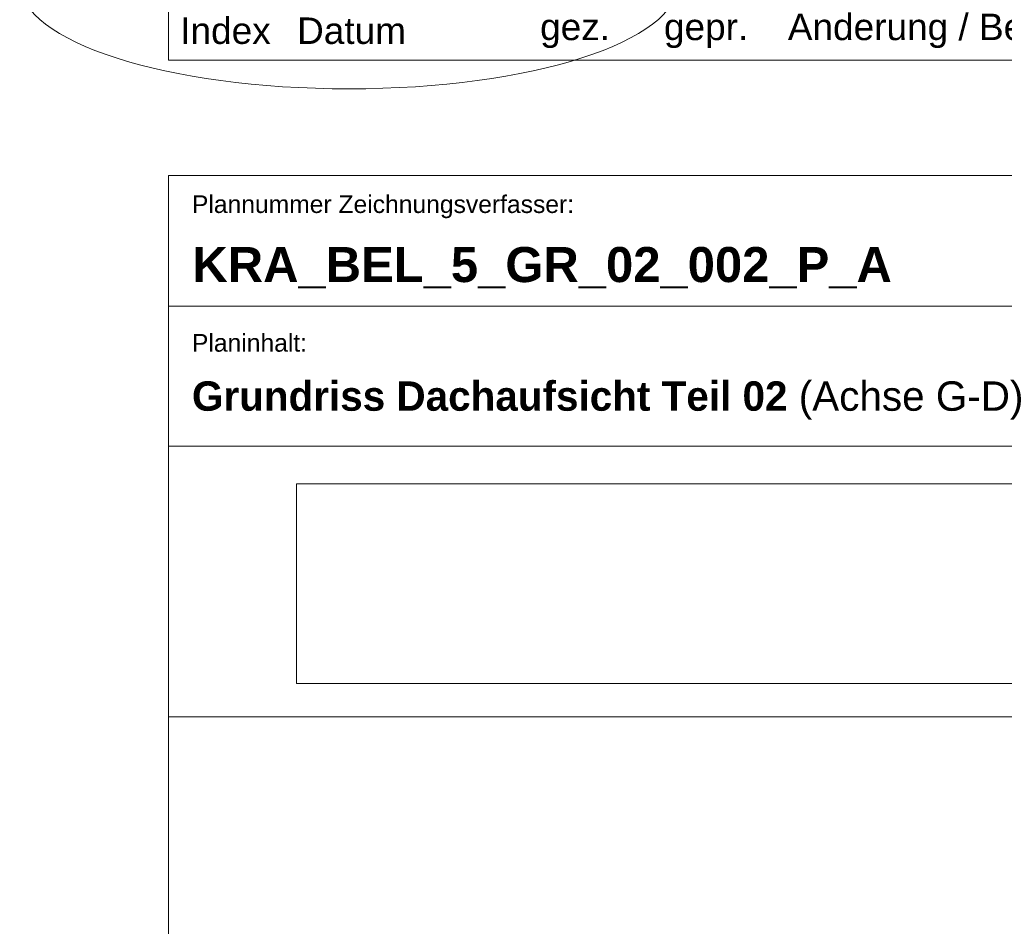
# Model space of a CAD drawing. Extents: x -620 to 300, y 62 to 1112.
# Tile 143 of 226: x 103 to 187, y 295 to 373. Entities that reach past the tile are written whole.
import ezdxf

# ---------------------------------------------------------------- set-up
doc = ezdxf.new("R2010")
doc.units = 0
for name, color, linetype, lineweight in [('iwb_Plankopf Linie', 7, 'Continuous', 13), ('iwb_Plankopf Text', 7, 'Continuous', 18), ('X_Bitmap', 7, 'Continuous', 13)]:
    doc.layers.add(name, color=color, linetype=linetype, lineweight=lineweight)
doc.layers.add('X_Geometrie', color=3, linetype='Continuous', lineweight=13, true_color=0x00ff00, plot=False)
doc.styles.add('Plankopf', font='arial.ttf')
doc.styles.get("Standard").update_dxf_attribs({"font": 'ARIALN.TTF'})
picture_1 = doc.add_image_def('image1.jfif', size_in_pixel=(600, 81))

msp = doc.modelspace()

# ---------------------------------------------------------------- linework, layer by layer
at = {"layer": 'iwb_Plankopf Linie', "ltscale": 0.13}
for p, q in [((115.353, 369.32), (115.353, 449.32)), ((295.353, 369.32), (115.353, 369.32)), ((295.353, 348.273), (115.353, 348.273)), ((295.353, 336.273), (115.353, 336.273)), ((115.353, 313.112), (295.353, 313.112))]:
    msp.add_line(p, q, dxfattribs=at)
at = {"layer": 'iwb_Plankopf Linie', "lineweight": 18, "ltscale": 0.18}
for p, q in [((115.353, 359.433), (115.353, 67.433)), ((295.353, 359.433), (115.353, 359.433))]:
    msp.add_line(p, q, dxfattribs=at)
at = {"layer": 'X_Geometrie', "color": 6, "ltscale": 0.13, "true_color": 0xff00ff}
msp.add_ellipse((130.797, 375.918), major_axis=(28.185, 0), ratio=0.321429, dxfattribs=at)

# ---------------------------------------------------------------- texts
at = {"layer": 'iwb_Plankopf Text', "ltscale": 0.18, "attachment_point": 4, "line_spacing_factor": 0.970891, "style": 'Plankopf'}
for s, insert, char_height, width in [('Index', (116.353, 371.82), 2.2655, 8), ('Änderung / Bemerkung', (168.353, 371.82), 2.26549, 126), ('Datum', (126.353, 371.82), 2.2655, 20), ('gez.', (147.153, 371.82), 2.2655, 8), ('gepr.', (157.753, 371.82), 2.2655, 8)]:
    msp.add_mtext(s, dxfattribs=dict(at, insert=insert, char_height=char_height, width=width))
at = {"layer": 'iwb_Plankopf Text', "ltscale": 0.18, "style": 'Plankopf'}
for s, insert, char_height, attachment_point, line_spacing_factor in [('Plannummer Zeichnungsverfasser:', (117.353, 357.746), 1.51, 1, 0.970891), ('Planinhalt:', (117.353, 345.878), 1.51045, 1, 0.970891), ('\\fArial|b1|i0|c0|p34;Grundriss Dachaufsicht Teil 02\\fArial|b0|i0|c0|p34; (Achse G-D)', (117.353, 340.191), 2.51722, 4, 0.996218)]:
    msp.add_mtext(s, dxfattribs=dict(at, insert=insert, char_height=char_height, attachment_point=attachment_point, line_spacing_factor=line_spacing_factor))
at = {"layer": 'iwb_Plankopf Text', "ltscale": 0.18, "insert": (117.395, 353.323), "char_height": 3, "attachment_point": 1, "line_spacing_factor": 1.002}
msp.add_mtext('{\\fArial|b1|i0;KRA_BEL_5_GR_02_002_P_A}', dxfattribs=at)

# ---------------------------------------------------------------- pictures from other files: only their frames are drawn
at = {"layer": 'X_Bitmap', "ltscale": 0.13}
image = msp.add_image(picture_1, insert=(126.302, 315.964), size_in_units=(126.548, 17.084), dxfattribs=at)
image.dxf.flags = 7

doc.saveas('drawing.dxf')
